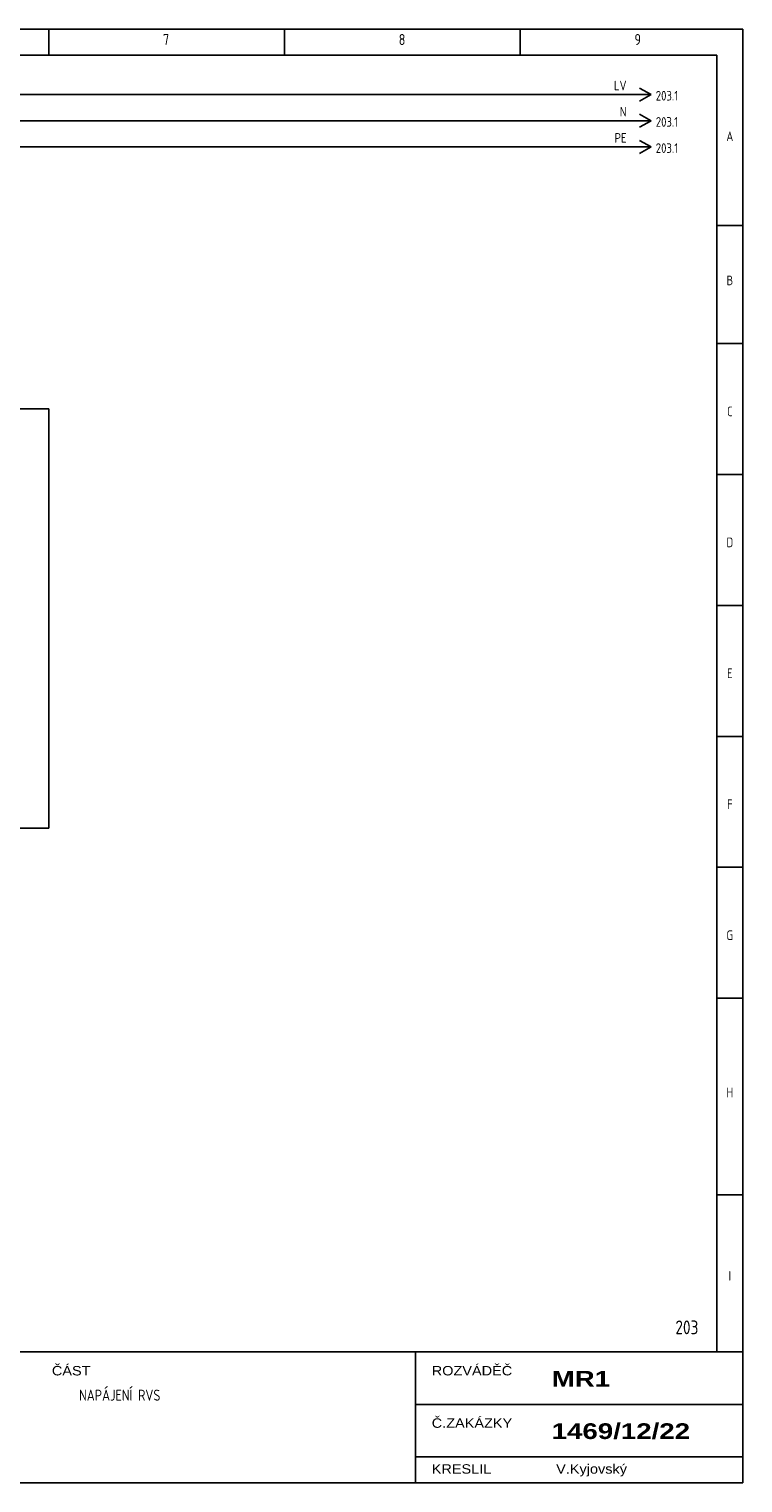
# Model space of a CAD drawing. Header units: millimetres. Extents: x 8 to 412, y 5 to 282.
# Tile 4 of 4: x 276 to 412, y 5 to 282. Entities that reach past the tile are written whole.
import ezdxf
from ezdxf.enums import TextEntityAlignment as Align

# ---------------------------------------------------------------- set-up
doc = ezdxf.new("R2010")
doc.units = ezdxf.units.MM
doc.linetypes.add('Caddy_Solid', pattern=[0])
doc.layers.add('Caddy_1', color=7, linetype='Caddy_Solid', lineweight=25)
doc.styles.add('Caddy_Arial', font='arial.ttf', dxfattribs={"width": 1.1})
doc.styles.add('Caddy_Arial Black', font='ariblk.ttf', dxfattribs={"width": 1.1})
doc.styles.add('Caddy_Vectorfont1p', font='isocp___.ttf', dxfattribs={"width": 0.9})

# ---------------------------------------------------------------- blocks, each defined once
blk = doc.blocks.new('90E56FA75A84')
at = {"layer": 'Caddy_1', "color": 7, "linetype": 'Caddy_Solid', "lineweight": 25}
for p, q in [((7.5, 282.5), (412.5, 282.5)), ((280, 282.5), (280, 277.5)), ((325, 282.5), (325, 277.5)), ((370, 282.5), (370, 277.5)), ((412.5, 5), (412.5, 282.5)), ((12.5, 277.5), (407.5, 277.5)), ((407.5, 277.5), (407.5, 30)), ((407.5, 245), (412.5, 245)), ((407.5, 222.5), (412.5, 222.5)), ((412.5, 222.5), (407.5, 222.5)), ((411.5, 222.5), (410.5, 222.5)), ((412.5, 197.5), (407.5, 197.5)), ((407.5, 197.5), (412.5, 197.5)), ((412.5, 172.5), (407.5, 172.5)), ((407.5, 172.5), (412.5, 172.5)), ((412.5, 147.5), (407.5, 147.5)), ((407.5, 147.5), (412.5, 147.5)), ((412.5, 122.5), (407.5, 122.5)), ((407.5, 122.5), (412.5, 122.5)), ((407.5, 97.5), (412.5, 97.5)), ((412.5, 60), (407.5, 60)), ((7.5, 30), (412.5, 30)), ((350, 30), (350, 5)), ((350, 20), (412.5, 20)), ((350, 10), (412.5, 10)), ((7.5, 5), (412.5, 5))]:
    blk.add_line(p, q, dxfattribs=at)
at = {"layer": 'Caddy_1', "color": 7, "lineweight": 25}
for s, height, style, width, p in [('7', 2.1, 'Caddy_Vectorfont1p', 0.9, (301.8, 279.45)), ('8', 2.1, 'Caddy_Vectorfont1p', 0.9, (346.8, 279.45)), ('9', 2.1, 'Caddy_Vectorfont1p', 0.9, (391.8, 279.45)), ('ČÁST', 1.8, 'Caddy_Arial', 1.1, (280.6, 25.52)), ('ROZVÁDĚČ', 1.8, 'Caddy_Arial', 1.1, (353.1, 25.52)), ('MR1', 3, 'Caddy_Arial Black', 1.1, (376, 23.38)), ('NAPÁJENÍ RVS', 2.1, 'Caddy_Vectorfont1p', 0.9, (285.8, 20.7)), ('Č.ZAKÁZKY', 1.8, 'Caddy_Arial', 1.1, (353.1, 15.52)), ('1469/12/22', 3, 'Caddy_Arial Black', 1.1, (376, 13.38)), ('KRESLIL', 1.8, 'Caddy_Arial', 1.1, (353.1, 6.77)), ('V.Kyjovský', 1.8, 'Caddy_Arial', 1.1, (376.85, 6.77))]:
    blk.add_text(s, height=height, dxfattribs=dict(at, style=style, width=width)).set_placement(p)
at = {"layer": 'Caddy_1', "color": 7, "lineweight": 25, "style": 'Caddy_Vectorfont1p', "width": 0.9}
for s, p in [('A', (410, 261.11)), ('B', (410, 233.61)), ('C', (410, 208.61)), ('D', (410, 183.61)), ('E', (410, 158.61)), ('F', (410, 133.61)), ('G', (410, 108.61)), ('H', (410, 78.61)), ('I', (410, 43.61))]:
    blk.add_text(s, height=1.84, dxfattribs=at).set_placement(p, align=Align.CENTER)
at = {"layer": 'Caddy_1', "color": 1, "lineweight": 25, "true_color": 0xff0000, "style": 'Caddy_Vectorfont1p', "width": 0.9}
blk.add_text('203', height=2.625, dxfattribs=at).set_placement((404, 33.38), align=Align.RIGHT)
blk = doc.blocks.new('E20C03CEF6CC')
at = {"layer": 'Caddy_1', "color": 7, "linetype": 'Caddy_Solid', "lineweight": 25}
for q in [(392.75, 271.25), (392.75, 268.75)]:
    blk.add_line((395, 270), q, dxfattribs=at)
at = {"layer": 'Caddy_1', "color": 7, "lineweight": 25, "style": 'Caddy_Vectorfont1p', "width": 0.9}
blk.add_text('203.1', height=1.838, dxfattribs=at).set_placement((395.87, 268.86))
blk.add_attdef('$TAG160010', text='', height=1.84, dxfattribs=at).set_placement((390.29, 270.81), align=Align.RIGHT)
blk = doc.blocks.new('934D64047BD2')
at = {"layer": 'Caddy_1', "color": 140, "linetype": 'Caddy_Solid', "lineweight": 25, "true_color": 0x00aeee}
for q in [(392.75, 266.25), (392.75, 263.75)]:
    blk.add_line((395, 265), q, dxfattribs=at)
at = {"layer": 'Caddy_1', "color": 140, "lineweight": 25, "true_color": 0x00aeee, "style": 'Caddy_Vectorfont1p', "width": 0.9}
blk.add_text('203.1', height=1.838, dxfattribs=at).set_placement((395.87, 263.86))
blk.add_attdef('$TAG160010', text='', height=1.84, dxfattribs=at).set_placement((390.29, 265.81), align=Align.RIGHT)
blk = doc.blocks.new('55FE767F3A4A')
at = {"layer": 'Caddy_1', "color": 3, "linetype": 'Caddy_Solid', "lineweight": 25, "true_color": 0x00ff00}
for q in [(392.75, 261.25), (392.75, 258.75)]:
    blk.add_line((395, 260), q, dxfattribs=at)
at = {"layer": 'Caddy_1', "color": 3, "lineweight": 25, "true_color": 0x00ff00, "style": 'Caddy_Vectorfont1p', "width": 0.9}
blk.add_text('203.1', height=1.838, dxfattribs=at).set_placement((395.87, 258.86))
blk.add_attdef('$TAG160010', text='', height=1.84, dxfattribs=at).set_placement((390.29, 260.81), align=Align.RIGHT)

msp = doc.modelspace()

# ---------------------------------------------------------------- linework, layer by layer
at = {"layer": 'Caddy_1', "color": 7, "linetype": 'Caddy_Solid', "lineweight": 25}
for p, q in [((35, 270), (395, 270)), ((280, 210), (260, 210)), ((280, 130), (280, 210)), ((165, 130), (280, 130))]:
    msp.add_line(p, q, dxfattribs=at)
at = {"layer": 'Caddy_1', "color": 140, "linetype": 'Caddy_Solid', "lineweight": 25, "true_color": 0x00aeee}
msp.add_line((225, 265), (395, 265), dxfattribs=at)
at = {"layer": 'Caddy_1', "color": 3, "linetype": 'Caddy_Solid', "lineweight": 25, "true_color": 0x00ff00}
msp.add_line((220, 260), (395, 260), dxfattribs=at)

# ---------------------------------------------------------------- block references
at = {"layer": 'Caddy_1'}
msp.add_blockref('90E56FA75A84', (0, 0, 1), dxfattribs=at)
ref = msp.add_blockref('E20C03CEF6CC', (0, 0, 1), dxfattribs=at)
ref.add_attrib('$TAG160010', 'LV', dxfattribs={"color": 7, "lineweight": 25, "height": 1.838, "style": 'Caddy_Vectorfont1p', "width": 0.9}).set_placement((390.29, 270.81), align=Align.RIGHT)
ref = msp.add_blockref('934D64047BD2', (0, 0, 1), dxfattribs=at)
ref.add_attrib('$TAG160010', 'N', dxfattribs={"color": 140, "lineweight": 25, "true_color": 0x00aeee, "height": 1.84, "style": 'Caddy_Vectorfont1p', "width": 0.9}).set_placement((390.29, 265.81), align=Align.RIGHT)
ref = msp.add_blockref('55FE767F3A4A', (0, 0, 1), dxfattribs=at)
ref.add_attrib('$TAG160010', 'PE', dxfattribs={"color": 3, "lineweight": 25, "true_color": 0x00ff00, "height": 1.838, "style": 'Caddy_Vectorfont1p', "width": 0.9}).set_placement((390.29, 260.81), align=Align.RIGHT)

doc.saveas('drawing.dxf')
